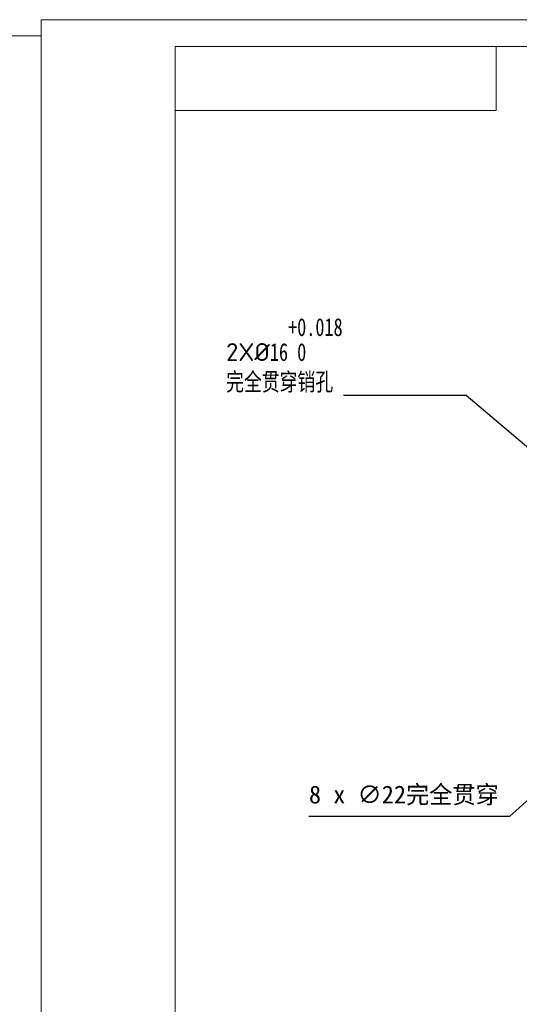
# Model space of a CAD drawing. Header units: millimetres. Extents: x -10540 to 6039, y -7467 to 6433.
# Tile 206 of 236: x 3044 to 3884, y -6451 to -4794. Entities that reach past the tile are written whole.
import ezdxf
from ezdxf.enums import TextEntityAlignment as Align

# ---------------------------------------------------------------- set-up
doc = ezdxf.new("R2010")
doc.units = ezdxf.units.MM
doc.header["$LTSCALE"] = 8
doc.header["$PDSIZE"] = -1
doc.layers.get('Defpoints').update_dxf_attribs({"true_color": 0x5e5e5e})
for name, color, linetype, lineweight in [('1轮廓实线层', 7, 'Continuous', 18), ('2细线层', 4, 'Continuous', 13), ('6文字层', 3, 'Continuous', 13), ('图框层', 7, 'Continuous', 18)]:
    doc.layers.add(name, color=color, linetype=linetype, lineweight=lineweight)
doc.layers.add('标注层', color=7, linetype='Continuous')
doc.styles.add('PC_TEXTSTYLE', font='ISOCP.SHX', dxfattribs={"width": 0.707, "bigfont": 'GBCBIG.SHX'})
doc.dimstyles.new('底座尺寸', dxfattribs={"dimscale": 20, "dimtxt": 1.5, "dimasz": 2, "dimexe": 3, "dimexo": 0.625, "dimgap": 0.6, "dimtad": 1, "dimtoh": 1, "dimdec": 0, "dimtxsty": 'Standard', "dimcen": 2.5, "dimclrd": 4, "dimclre": 4, "dimclrt": 3, "dimadec": 1, "dimazin": 2, "dimtfac": 1, "dimtdec": 0, "dimtmove": 0, "dimatfit": 0, "dimfxl": 1, "dimarcsym": 0})

# ---------------------------------------------------------------- blocks, each defined once
blk = doc.blocks.new('ZwmFrameMain_1_A4^_^无分区图框^_^landscape')
at = {"layer": '2细线层'}
for q in [(-25, 205), (272, -5)]:
    blk.add_line((272, 205), q, dxfattribs=at)
blk = doc.blocks.new('ZwmFrameMain_2_A4^_^无分区图框^_^portrait')
at = {"layer": '1轮廓实线层'}
for p in [(0, 0), (180, 287)]:
    blk.add_line(p, (0, 287), dxfattribs=at)
at = {"layer": '2细线层'}
for p in [(-25, -5), (185, 292)]:
    blk.add_line(p, (-25, 292), dxfattribs=at)
blk = doc.blocks.new('ZwmFrameMain_2_图样代号')
at = {"layer": '2细线层', "linetype": 'Continuous'}
for p in [(60, 0), (0, -12)]:
    blk.add_line(p, (60, -12), dxfattribs=at)
at = {"layer": '6文字层', "style": 'PC_TEXTSTYLE', "width": 2.827942}
blk.add_attdef('图样代号', text='', height=7, rotation=180, dxfattribs=at).set_placement((58.24, -2.4), (2.35, -2.4), align=Align.FIT)
blk = doc.blocks.new('*D151')
at = {"layer": 'Defpoints', "color": 0, "lineweight": 13, "transparency": 16777216}
for p in [(3979.9, -5583.6), (3986, -5588.8)]:
    blk.add_point(p, dxfattribs=at)
at = {"layer": '标注层', "color": 4, "lineweight": -2, "transparency": 16777216}
for p, q in [((3794.8, -5426.1), (3588.7, -5426.1)), ((3949.4, -5557.6), (3794.8, -5426.1)), ((3986, -5588.8), (3979.9, -5583.6))]:
    blk.add_line(p, q, dxfattribs=at)
at = {"layer": '标注层', "color": 4, "lineweight": 13, "transparency": 16777216}
blk.add_solid([(3953.8, -5552.6), (3945.1, -5562.7), (3979.9, -5583.6)], dxfattribs=at)
at = {"layer": '标注层', "color": 3, "transparency": 16777216, "insert": (3391.1, -5296.2), "char_height": 30, "width": 589.388, "attachment_point": 1}
blk.add_mtext('{\\fISOCPEUR|b1|i0|c134|p34;2X%%C\\fHYSWLongFangSong|b1|i0|c134|p2;16\\S+0.018^  0;\\P完全贯穿销孔}', dxfattribs=at)
blk = doc.blocks.new('*D152')
at = {"layer": 'Defpoints', "color": 0, "lineweight": 13, "transparency": 16777216}
for p in [(4004.2, -6011.4), (3987.9, -6026.1)]:
    blk.add_point(p, dxfattribs=at)
at = {"layer": '标注层', "color": 4, "lineweight": -2, "transparency": 16777216}
for p, q in [((4033.8, -5984.5), (4063.5, -5957.7)), ((4004.2, -6011.4), (3987.9, -6026.1)), ((3958.2, -6053), (3867.6, -6134.9)), ((3867.6, -6134.9), (3530.4, -6134.9))]:
    blk.add_line(p, q, dxfattribs=at)
at = {"layer": '标注层', "color": 4, "lineweight": 13, "transparency": 16777216}
for points in [[(4029.3, -5979.6), (4038.3, -5989.5), (4004.2, -6011.4)], [(3953.7, -6048), (3962.7, -6057.9), (3987.9, -6026.1)]]:
    blk.add_solid(points, dxfattribs=at)
at = {"layer": '标注层', "color": 3, "transparency": 16777216, "insert": (3530.4, -6082.7), "char_height": 30, "attachment_point": 1}
blk.add_mtext('8 x ∅22完全贯穿\\P', dxfattribs=at)

msp = doc.modelspace()

# ---------------------------------------------------------------- block references
at = {"layer": '图框层'}
for name, p, xscale, yscale, zscale in [('ZwmFrameMain_2_A4^_^无分区图框^_^portrait', (3305.2, -7421.9), 9, 9, 9), ('ZwmFrameMain_1_A4^_^无分区图框^_^landscape', (-347, -7403.9), 12.6, 12.6, 12.6), ('ZwmFrameMain_2_图样代号', (3305.2, -4838.9), 9, 9, 9)]:
    msp.add_blockref(name, p, dxfattribs=dict(at, xscale=xscale, yscale=yscale, zscale=zscale))

# ---------------------------------------------------------------- dimensions: what is measured, and where the dimension line sits
at = {"layer": '标注层'}
dim = msp.add_radius_dim(center=(3986, -5588.8), mpoint=(3979.9, -5583.6), text='{\\fISOCPEUR|b1|i0|c134|p34;2X%%C\\fHYSWLongFangSong|b1|i0|c134|p2;16\\S+0.018^  0;\\P完全贯穿销孔}', dimstyle='底座尺寸', override={"dimtad": 3}, dxfattribs=at)
dim.commit()
dim.dimension.update_dxf_attribs({"geometry": '*D151', "text_midpoint": (3685.8, -5426.1), "dimtype": 164})
dim = msp.add_diameter_dim_2p(p1=(4004.2, -6011.4), p2=(3987.9, -6026.1), text='8 x <>完全贯穿\\P', dimstyle='底座尺寸', dxfattribs=at)
dim.commit()
dim.dimension.update_dxf_attribs({"geometry": '*D152', "text_midpoint": (3693, -6134.9), "dimtype": 163})

doc.saveas('drawing.dxf')
